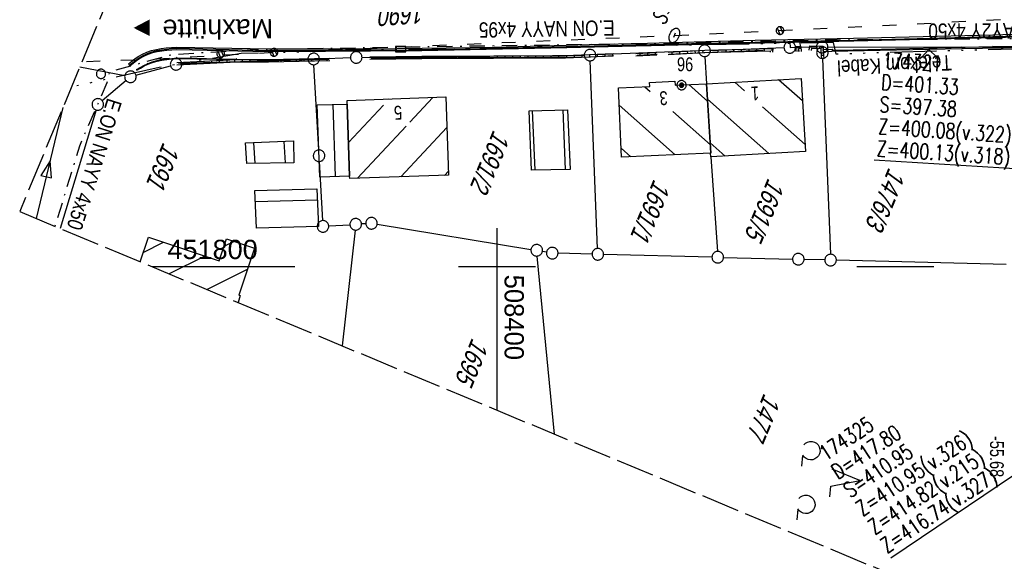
# Model space of a CAD drawing. Extents: x 508338 to 508887, y 451697 to 452490.
# Tile 1 of 37: x 508338 to 508466, y 451762 to 451832. Entities that reach past the tile are written whole.
import ezdxf
from ezdxf.enums import TextEntityAlignment as Align

# ---------------------------------------------------------------- set-up
doc = ezdxf.new("R2010")
doc.units = 0
doc.header["$LTSCALE"] = 10
doc.header["$MEASUREMENT"] = 0
for name, pattern in [('ACAD_ISO03W100', [30, 12, -18]), ('ACAD_ISO14W100', [25.5, 12, -3, 0.5, -3, 0.5, -3, 0.5, -3]), ('LT00', [0]), ('LT08', [0.42, 0.2, -0.1, 0.02, -0.1]), ('LT14', [0.6, 0.5, -0.1])]:
    doc.linetypes.add(name, pattern=pattern)
doc.layers.get('0').update_dxf_attribs({"linetype": 'LT00'})
for name, color, linetype in [('--EK_Schacht-Text', 5, 'LT00'), ('ABSTAND', 8, 'LT00'), ('ABWASSERLTG', 24, 'LT00'), ('ABWASSERLTG_FLIEßPF', 26, 'Continuous'), ('DFK_BEB_SCHR', 254, 'LT00'), ('DFK_BEBAUUNG', 250, 'LT00'), ('DFK_FLUR_NR', 250, 'LT00'), ('DFK_GZPKT', 250, 'LT00'), ('DFK_HAUSNR', 250, 'LT00'), ('DFK_KATASTER', 250, 'LT00'), ('DFK_NUTZUNG', 250, 'LT00'), ('DFK_TOPO-SYM', 252, 'LT00'), ('DFK_VERMPKT', 252, 'LT00'), ('ORTSRICHTUNG', 7, 'Continuous'), ('STROM_TEXT', 80, 'Continuous'), ('STROM_UNTER', 80, 'LT08'), ('TELEKOM', 210, 'ACAD_ISO14W100'), ('TELEKOM_TEXT', 210, 'Continuous'), ('V120_AFBR_BAB', 250, 'LT00'), ('V120_GEHWEG', 250, 'LT00'), ('V120_H_BORD', 8, 'LT00'), ('V120_MAUER', 141, 'LT00'), ('V120_RASTER', 250, 'LT00'), ('V120_RINNE', 182, 'LT00'), ('V120_SINKK', 182, 'LT00'), ('V120_W_HAUS', 130, 'LT00'), ('V120_W_UNT_HY', 130, 'LT00'), ('V120_ZAUN', 40, 'LT00'), ('V121_RASTER', 250, 'LT00'), ('WASSERLTG', 130, 'ACAD_ISO03W100')]:
    doc.layers.add(name, color=color, linetype=linetype)
doc.layers.add('-BLATT_120-RAND', color=7, linetype='LT14', plot=False)
doc.styles.add('Beschrift', font='ARIAL.TTF')
doc.styles.add('schachtbeschriftung', font='romans.shx', dxfattribs={"width": 0.75, "height": 2})
doc.styles.get("Standard").update_dxf_attribs({"font": 'ARIAL.TTF'})
doc.styles.add('Versorgungsltg', font='ARIAL.TTF', dxfattribs={"width": 0.8, "height": 2})

# ---------------------------------------------------------------- blocks, each defined once
blk = doc.blocks.new('SYMB7010')
at = {"color": 0, "linetype": 'ByBlock'}
for points in [[(-0.031408, 0.499213), (-0.093728, 0.49134), (-0.15457, 0.475719), (-0.212975, 0.452595), (-0.268021, 0.422333), (-0.31884, 0.385411), (-0.36463, 0.342411), (-0.40467, 0.29401), (-0.438329, 0.240973), (-0.465074, 0.184136), (-0.484486, 0.124395), (-0.496256, 0.062692), (-0.5002, 0)], [(-0.5002, 0), (-0.496256, -0.062692), (-0.484486, -0.124395), (-0.465075, -0.184136), (-0.438329, -0.240973), (-0.404671, -0.29401), (-0.36463, -0.342411), (-0.31884, -0.385411), (-0.268021, -0.422333), (-0.212975, -0.452595), (-0.154571, -0.475719), (-0.093728, -0.49134), (-0.031408, -0.499213), (0.031408, -0.499213)], [(0.5002, 0), (0.496256, 0.062692), (0.484485, 0.124395), (0.465074, 0.184136), (0.438329, 0.240973), (0.40467, 0.29401), (0.36463, 0.342411), (0.31884, 0.385411), (0.268021, 0.422333), (0.212975, 0.452595), (0.15457, 0.475719), (0.093728, 0.49134), (0.031408, 0.499213), (-0.031408, 0.499213)], [(0.031408, -0.499213), (0.093728, -0.491341), (0.15457, -0.475719), (0.212975, -0.452595), (0.268021, -0.422333), (0.31884, -0.385411), (0.36463, -0.342411), (0.404671, -0.294011), (0.438329, -0.240974), (0.465075, -0.184136), (0.484486, -0.124395), (0.496256, -0.062692), (0.500201, 0)]]:
    blk.add_lwpolyline(points, dxfattribs=at)
blk = doc.blocks.new('SYMB7005')
at = {"color": 0, "linetype": 'ByBlock'}
for p, q in [((-0.5005, 0), (-0.496554, -0.062729)), ((-0.22, -0.04784), (-0.22, 0.04784)), ((-0.2, -0.101888), (-0.2, 0.101888)), ((-0.18, -0.134415), (-0.18, 0.134415)), ((-0.16, -0.158785), (-0.16, 0.158786)), ((-0.14, -0.175417), (-0.14, 0.175417)), ((-0.12, -0.190319), (-0.12, 0.190319)), ((-0.1, -0.201009), (-0.1, 0.201009)), ((-0.08, -0.210244), (-0.08, 0.210244)), ((-0.06, -0.216311), (-0.06, 0.216311)), ((-0.04, -0.22156), (-0.04, 0.22156)), ((0.01073, 0.225245), (-0.032092, 0.223205)), ((-0.02, -0.22353), (-0.02, 0.22353)), ((0, -0.22539), (0, 0.22559)), ((0.02, -0.22353), (0.02, 0.22353)), ((0.04, -0.22156), (0.04, 0.22156)), ((0.06, -0.216311), (0.06, 0.216311)), ((0.08, -0.210244), (0.08, 0.210244)), ((0.1, -0.201009), (0.1, 0.201009)), ((0.12, -0.190319), (0.12, 0.190319)), ((0.14, -0.175417), (0.14, 0.175417)), ((0.16, -0.158785), (0.16, 0.158785)), ((0.18, -0.134415), (0.18, 0.134415)), ((0.2, -0.101888), (0.2, 0.101888)), ((0.22, -0.047839), (0.22, 0.04784))]:
    blk.add_line(p, q, dxfattribs=at)
for points in [[(0.5005, 0), (0.496553, 0.062729), (0.484776, 0.124469), (0.465353, 0.184246), (0.438592, 0.241118), (0.404913, 0.294187), (0.364849, 0.342616), (0.319031, 0.385642), (0.268181, 0.422586), (0.213103, 0.452866), (0.154663, 0.476004), (0.093784, 0.491635), (0.031427, 0.499512), (-0.031427, 0.499512), (-0.093784, 0.491635), (-0.154663, 0.476004), (-0.213103, 0.452866), (-0.268181, 0.422586), (-0.319031, 0.385642), (-0.364849, 0.342616), (-0.404913, 0.294187), (-0.438592, 0.241118), (-0.465353, 0.184246), (-0.484776, 0.124469), (-0.496554, 0.062729), (-0.5005, 0)], [(-0.032092, 0.223205), (-0.073754, 0.213098), (-0.11275, 0.195289), (-0.147671, 0.170422), (-0.177255, 0.139395), (-0.200432, 0.10333), (-0.216366, 0.063531), (-0.224479, 0.021435), (-0.224479, -0.021435)], [(0.2255, 0), (0.221425, 0.042676), (0.209347, 0.08381), (0.189703, 0.121915), (0.163202, 0.155613), (0.130803, 0.183687), (0.093676, 0.205122), (0.053164, 0.219144), (0.01073, 0.225245)], [(0.01073, -0.225245), (0.053164, -0.219144), (0.093676, -0.205122), (0.130803, -0.183687), (0.163202, -0.155613), (0.189703, -0.121915), (0.209347, -0.08381), (0.221425, -0.042676), (0.2255, 0)], [(0.031427, -0.499513), (0.093784, -0.491635), (0.154663, -0.476004), (0.213103, -0.452866), (0.268182, -0.422587), (0.319031, -0.385642), (0.364849, -0.342616), (0.404913, -0.294187), (0.438592, -0.241118), (0.465354, -0.184247), (0.484776, -0.124469), (0.496554, -0.062729), (0.500501, 0)], [(-0.496554, -0.062729), (-0.484776, -0.124469), (-0.465353, -0.184246), (-0.438592, -0.241118), (-0.404913, -0.294187), (-0.364849, -0.342616), (-0.319031, -0.385642), (-0.268182, -0.422586), (-0.213103, -0.452866), (-0.154663, -0.476004), (-0.093784, -0.491635), (-0.031427, -0.499513), (0.031427, -0.499513)], [(-0.224479, -0.021435), (-0.216366, -0.063531), (-0.200432, -0.10333), (-0.177255, -0.139395), (-0.147671, -0.170422), (-0.11275, -0.195289), (-0.073754, -0.213098), (-0.032092, -0.223205), (0.01073, -0.225245)]]:
    blk.add_lwpolyline(points, dxfattribs=at)
blk = doc.blocks.new('SYMB7201')
at = {"color": 0, "linetype": 'ByBlock'}
for p, q in [((0, 0.385), (-0.11, 0.015)), ((-0.255, -0.385), (-0.115, -0.385)), ((0.445, -0.385), (0.585, -0.385))]:
    blk.add_line(p, q, dxfattribs=at)
for points in [[(0.25, 0.015), (0.11, 0.015), (0, 0.385)], [(-0.393816, -0.383308), (-0.416239, -0.362945), (-0.432849, -0.337617), (-0.442589, -0.308936), (-0.444836, -0.27873), (-0.439449, -0.248923), (-0.426769, -0.221415), (-0.407606, -0.197958), (-0.38318, -0.180047), (-0.355047, -0.168823), (-0.325, -0.165), (-0.294953, -0.168823), (-0.26682, -0.180047), (-0.242394, -0.197959), (-0.223231, -0.221415), (-0.210551, -0.248923), (-0.205164, -0.27873), (-0.207411, -0.308936), (-0.21715, -0.337617), (-0.233761, -0.362945), (-0.256184, -0.383308)], [(0.306185, -0.383308), (0.283761, -0.362945), (0.267151, -0.337617), (0.257411, -0.308936), (0.255164, -0.27873), (0.260552, -0.248923), (0.273231, -0.221415), (0.292394, -0.197958), (0.31682, -0.180047), (0.344953, -0.168823), (0.375, -0.165), (0.405047, -0.168823), (0.43318, -0.180047), (0.457606, -0.197959), (0.476769, -0.221415), (0.489449, -0.248923), (0.494836, -0.27873), (0.492589, -0.308936), (0.48285, -0.337617), (0.466239, -0.362945), (0.443816, -0.383308)]]:
    blk.add_lwpolyline(points, dxfattribs=at)
blk = doc.blocks.new('SYMB1120')
at = {"color": 0, "linetype": 'ByBlock'}
for p, q in [((-0.465, -0.183), (0.183, 0.465)), ((-0.183, -0.465), (0.465, 0.183))]:
    blk.add_line(p, q, dxfattribs=at)
for points in [[(-0.031395, 0.499013), (-0.093691, 0.491144), (-0.154509, 0.475528), (-0.21289, 0.452414), (-0.267913, 0.422164), (-0.318712, 0.385257), (-0.364484, 0.342274), (-0.404509, 0.293893), (-0.438154, 0.240877), (-0.464888, 0.184062), (-0.484292, 0.124345), (-0.496058, 0.062667), (-0.5, 0)], [(-0.5, 0), (-0.496058, -0.062667), (-0.484292, -0.124345), (-0.464888, -0.184062), (-0.438154, -0.240877), (-0.404509, -0.293893), (-0.364485, -0.342274), (-0.318712, -0.385257), (-0.267914, -0.422164), (-0.21289, -0.452414), (-0.154509, -0.475529), (-0.093691, -0.491144), (-0.031395, -0.499014), (0.031395, -0.499014)], [(0.5, 0), (0.496057, 0.062667), (0.484292, 0.124345), (0.464888, 0.184062), (0.438153, 0.240877), (0.404509, 0.293893), (0.364484, 0.342274), (0.318712, 0.385257), (0.267913, 0.422164), (0.21289, 0.452414), (0.154509, 0.475528), (0.093691, 0.491144), (0.031395, 0.499013), (-0.031395, 0.499013)], [(0.031395, -0.499014), (0.093691, -0.491144), (0.154509, -0.475529), (0.21289, -0.452414), (0.267914, -0.422164), (0.318712, -0.385257), (0.364485, -0.342274), (0.404509, -0.293893), (0.438154, -0.240877), (0.464889, -0.184062), (0.484292, -0.124345), (0.496058, -0.062667), (0.5, 0)]]:
    blk.add_lwpolyline(points, dxfattribs=at)
blk = doc.blocks.new('SYMB0011')
at = {"color": 0, "linetype": 'ByBlock'}
for p, q in [((0.5, 0), (-0.5, 0)), ((0, 0.5), (0, -0.5))]:
    blk.add_line(p, q, dxfattribs=at)
blk = doc.blocks.new('SYMB1121')
at = {"color": 0, "linetype": 'ByBlock'}
blk.add_line((-0.15, 0), (0.15, 0), dxfattribs=at)
for points in [[(-0.5, 0), (-0.49, 0.06), (-0.46, 0.115), (-0.415, 0.165), (-0.355, 0.21), (-0.28, 0.25), (-0.19, 0.275), (-0.1, 0.295), (0, 0.3)], [(0, -0.3), (-0.1, -0.295), (-0.19, -0.275), (-0.28, -0.25), (-0.355, -0.21), (-0.415, -0.165), (-0.46, -0.115), (-0.49, -0.06), (-0.5, 0)], [(0, 0.3), (0.1, 0.295), (0.19, 0.275), (0.28, 0.25), (0.355, 0.21), (0.415, 0.165), (0.46, 0.115), (0.49, 0.06), (0.5, 0)], [(0.5, 0), (0.49, -0.06), (0.46, -0.115), (0.415, -0.165), (0.355, -0.21), (0.28, -0.25), (0.19, -0.275), (0.1, -0.295), (0, -0.3)]]:
    blk.add_lwpolyline(points, dxfattribs=at)
blk = doc.blocks.new('SYMB0024')
at = {"color": 0, "linetype": 'ByBlock'}
for p, q in [((-0.5, 0.5), (0, 0)), ((0, 0), (0.5, 0.5))]:
    blk.add_line(p, q, dxfattribs=at)
blk = doc.blocks.new('SYMB0652')
at = {"color": 0, "linetype": 'ByBlock'}
blk.add_lwpolyline([(-0.15, -0.075), (0.15, -0.075), (0.15, 0.075), (-0.15, 0.075), (-0.15, -0.075)], dxfattribs=at)
blk = doc.blocks.new('ABWASSER-FLIEßPF')
at = {"layer": 'ABWASSERLTG_FLIEßPF'}
for p, q in [((0, 0), (-2.11, 0.7)), ((-2.11, 0.7), (-2.11, -0.7)), ((-2.11, -0.7), (0, 0))]:
    blk.add_line(p, q, dxfattribs=at)

msp = doc.modelspace()

# ---------------------------------------------------------------- linework, layer by layer
at = {"layer": '--EK_Schacht-Text', "flags": 128}
for points in [[(508449, 451813.88), (508468.69, 451812.66), (508473.57, 451816.21)], [(508451.13, 451762.25), (508467.21, 451773.04), (508477.31, 451766.12)]]:
    msp.add_lwpolyline(points, dxfattribs=at)
at = {"layer": '-BLATT_120-RAND'}
msp.add_lwpolyline([(508622.09, 452490.47), (508338.04, 451807.15), (508603.06, 451696.99), (508887.1, 452380.3), (508622.09, 452490.47)], dxfattribs=at)
at = {"layer": 'ABWASSERLTG', "flags": 128}
msp.add_lwpolyline([(508343.66, 451820.66), (508340.17, 451806.27)], dxfattribs=at)
at = {"layer": 'DFK_BEB_SCHR'}
for p, q in [((508430.9, 451823.94), (508432.16, 451822.82)), ((508439.67, 451821.52), (508436.57, 451824.26)), ((508419.19, 451823.36), (508419.9, 451822.73)), ((508427.37, 451821.46), (508424.92, 451823.63)), ((508386.03, 451821.78), (508385.96, 451821.7)), ((508388.69, 451818.77), (508391.68, 451821.97)), ((508435.3, 451814.7), (508427.35, 451821.73)), ((508378.69, 451821.05), (508379, 451811.69)), ((508385.28, 451820.98), (508380.74, 451816.11)), ((508404.6, 451820.26), (508404.91, 451812.54)), ((508408.91, 451812.6), (508408.6, 451820.37)), ((508423.14, 451814.52), (508415.87, 451820.95)), ((508422.84, 451820.13), (508427.72, 451815.82)), ((508434.51, 451820.74), (508440.01, 451815.87)), ((508381.89, 451811.48), (508388.21, 451818.25)), ((508393.51, 451818.07), (508387.54, 451811.67)), ((508368.38, 451816.1), (508368.56, 451813.42)), ((508372.57, 451813.48), (508372.38, 451816.27)), ((508427.7, 451816.09), (508429.63, 451814.37)), ((508416.13, 451815.39), (508417.41, 451814.26)), ((508393.19, 451811.86), (508393.7, 451812.41)), ((508376.69, 451808.66), (508368.65, 451808.44)), ((508354.09, 451801.87), (508356.72, 451803.18)), ((508365.88, 451803.28), (508364.55, 451802.61)), ((508362.09, 451801.38), (508357.47, 451799.08)), ((508362.35, 451797.05), (508367.62, 451799.67))]:
    msp.add_line(p, q, dxfattribs=at)
at = {"layer": 'DFK_BEBAUUNG'}
for points in [[(508427.23, 451823.73), (508427.78, 451814.75), (508427.72, 451814.74), (508416.18, 451814.2), (508415.77, 451823.21), (508419.85, 451823.39), (508419.82, 451823.92), (508423.12, 451824.06), (508423.14, 451823.55), (508427.23, 451823.73)], [(508427.78, 451814.75), (508427.23, 451823.73), (508439.49, 451824.43), (508440.07, 451814.97), (508427.77, 451814.27), (508427.72, 451814.74), (508427.78, 451814.75)], [(508380.57, 451821.59), (508393.37, 451822.03), (508393.72, 451811.88), (508380.89, 451811.45), (508380.88, 451811.75), (508380.58, 451821.11), (508380.57, 451821.59)], [(508380.58, 451821.11), (508380.88, 451811.75), (508377.02, 451811.62), (508376.68, 451820.99), (508380.58, 451821.11)], [(508404.49, 451812.53), (508404.18, 451820.25), (508409.15, 451820.38), (508409.51, 451812.61), (508404.49, 451812.53)], [(508367.55, 451813.41), (508367.37, 451816.06), (508373.6, 451816.32), (508373.64, 451813.5), (508367.55, 451813.41)], [(508376.82, 451805.22), (508368.81, 451805), (508368.58, 451809.91), (508376.63, 451810.1), (508376.82, 451805.22)], [(508353.69, 451800.65), (508354.75, 451803.84)], [(508354.75, 451803.84), (508363.93, 451800.77), (508364.88, 451803.61), (508368.51, 451802.4), (508366.51, 451796.3), (508366.68, 451796.25), (508366.39, 451795.37)]]:
    msp.add_lwpolyline(points, dxfattribs=at)
at = {"layer": 'DFK_KATASTER'}
for p, q in [((508426.22, 451828), (508412.84, 451827.49)), ((508427.72, 451828.06), (508437.28, 451828.43)), ((508441.49, 451828.48), (508438.78, 451828.46)), ((508442.99, 451828.49), (508478.71, 451828.56)), ((508375.46, 451826.93), (508359.1, 451826.3)), ((508376.96, 451826.99), (508380.99, 451827.13)), ((508382.49, 451827.17), (508411.34, 451827.45)), ((508413.08, 451802.37), (508412.12, 451826.71)), ((508427.02, 451827.28), (508427.23, 451823.73)), ((508442.3, 451827.04), (508443.3, 451801.62)), ((508345.86, 451825.95), (508351.68, 451824.8)), ((508353.14, 451824.85), (508357.63, 451826.07)), ((508376.87, 451815.16), (508376.25, 451826.21)), ((508351.85, 451824.16), (508348.75, 451821.54)), ((508427.23, 451823.73), (508427.78, 451814.75)), ((508347.96, 451820.34), (508343.28, 451804.98)), ((508377.38, 451805.99), (508376.95, 451813.66)), ((508427.78, 451814.75), (508427.72, 451814.74)), ((508427.77, 451814.27), (508427.72, 451814.74)), ((508427.77, 451814.27), (508428.63, 451801.99)), ((508378.17, 451805.29), (508380.92, 451805.46)), ((508381.59, 451804.76), (508379.92, 451789.74)), ((508382.97, 451805.59), (508382.42, 451805.56)), ((508384.46, 451805.52), (508404.43, 451802.26)), ((508407.5, 451778.28), (508405.24, 451801.39)), ((508406.45, 451801.9), (508405.91, 451802)), ((508412.36, 451801.64), (508407.94, 451801.75)), ((508427.93, 451801.26), (508413.86, 451801.6)), ((508429.43, 451801.22), (508438.39, 451801)), ((508442.58, 451800.89), (508439.89, 451800.96)), ((508466.14, 451800.31), (508444.08, 451800.85))]:
    msp.add_line(p, q, dxfattribs=at)
at = {"layer": 'STROM_UNTER', "flags": 128}
msp.add_lwpolyline([(508495.87, 451793.08), (508496.39, 451797.75), (508500.16, 451829.69), (508478.94, 451829.67), (508443.43, 451829.4), (508414.67, 451828.85), (508391.14, 451828.53), (508368.16, 451828.14), (508357.76, 451827.5), (508352.61, 451826.08), (508349.68, 451825.29), (508349.36, 451823.87), (508345.8, 451815.64), (508342.61, 451805.25)], dxfattribs=at)
at = {"layer": 'TELEKOM', "ltscale": 0.05, "flags": 128}
msp.add_lwpolyline([(508660.88, 451836.09), (508649.77, 451835.22), (508621.54, 451833.47), (508550.36, 451830.73), (508518.53, 451829.58), (508500.54, 451829.08), (508475.99, 451828.5), (508444.04, 451827.59), (508443.71, 451829.08), (508409.95, 451828.5), (508384.79, 451828.08), (508366.81, 451827.67), (508356.15, 451825.87), (508344.75, 451823.3)], dxfattribs=at)
at = {"layer": 'V120_AFBR_BAB'}
msp.add_lwpolyline([(508352.15, 451826.33), (508352.59, 451826.68), (508353.05, 451827.02), (508353.51, 451827.33), (508354, 451827.6), (508354.57, 451827.85), (508355.17, 451828.05), (508355.8, 451828.2), (508356.43, 451828.31), (508357.08, 451828.39), (508357.74, 451828.45), (508358.4, 451828.5), (508370.36, 451828.28), (508373.68, 451828.28), (508377.01, 451828.28), (508380.34, 451828.28), (508383.66, 451828.29), (508386.99, 451828.31), (508390.32, 451828.34), (508393.43, 451828.39), (508396.54, 451828.44), (508399.65, 451828.51), (508402.76, 451828.58), (508405.87, 451828.66), (508408.98, 451828.74), (508413.51, 451828.86), (508418.05, 451828.98), (508422.59, 451829.1), (508427.12, 451829.22), (508433.52, 451829.38), (508439.92, 451829.53), (508446.32, 451829.68), (508449.94, 451829.76), (508453.55, 451829.84), (508457.16, 451829.92), (508460.77, 451830), (508464.38, 451830.09), (508467.01, 451830.17)], dxfattribs=at)
at = {"layer": 'V120_GEHWEG'}
for points in [[(508482.51, 451826.75), (508482.17, 451826.8), (508481.83, 451826.87), (508481.5, 451826.95), (508481.18, 451827.08), (508480.82, 451827.28), (508480.47, 451827.52), (508480.14, 451827.78), (508479.81, 451828.05), (508479.47, 451828.29), (508479.12, 451828.49), (508478.75, 451828.62), (508478.36, 451828.67), (508464.41, 451828.54), (508446.34, 451828.12), (508443.59, 451828.04), (508443.59, 451828.18), (508442.35, 451828.14)], [(508353.19, 451825.59), (508353.67, 451825.86), (508354.15, 451826.12), (508354.65, 451826.35), (508355.25, 451826.57), (508355.87, 451826.74), (508356.5, 451826.87), (508357.14, 451826.96), (508357.79, 451827.04), (508358.44, 451827.11)], [(508358.44, 451827.11), (508366.18, 451826.94), (508366.21, 451826.91)]]:
    msp.add_lwpolyline(points, dxfattribs=at)
at = {"layer": 'V120_H_BORD'}
for p, q in [((508358.43, 451827.03), (508366.21, 451826.91)), ((508352.35, 451826.01), (508352.32, 451826.16)), ((508353.19, 451825.59), (508353.25, 451825.49))]:
    msp.add_line(p, q, dxfattribs=at)
for points in [[(508482.71, 451830.16), (508464.4, 451829.7), (508446.36, 451829.27), (508427.03, 451828.82), (508409.07, 451828.42), (508390.24, 451828.01), (508370.3, 451827.89), (508358.45, 451828.15)], [(508358.45, 451828.15), (508357.8, 451828.11), (508357.15, 451828.06), (508356.51, 451827.99), (508355.88, 451827.88), (508355.27, 451827.74), (508354.68, 451827.54), (508354.12, 451827.29), (508353.66, 451827.02), (508353.21, 451826.7), (508352.78, 451826.36), (508352.35, 451826.01)], [(508353.25, 451825.49), (508353.72, 451825.78), (508354.2, 451826.05), (508354.69, 451826.29), (508355.28, 451826.51), (508355.89, 451826.68), (508356.51, 451826.8), (508357.14, 451826.9), (508357.79, 451826.97), (508358.43, 451827.03)]]:
    msp.add_lwpolyline(points, dxfattribs=at)
at = {"layer": 'V120_MAUER'}
for p, q in [((508413.01, 451827.59), (508413.03, 451827.29)), ((508414.01, 451827.63), (508414.02, 451827.33)), ((508415.01, 451827.67), (508415.02, 451827.37)), ((508418.05, 451827.67), (508420.77, 451827.78)), ((508418.55, 451827.69), (508418.56, 451827.39)), ((508419.55, 451827.73), (508419.56, 451827.43)), ((508420.55, 451827.77), (508420.56, 451827.47)), ((508422.72, 451827.86), (508422.73, 451827.56)), ((508423.71, 451827.92), (508423.73, 451827.62)), ((508424.71, 451827.97), (508424.73, 451827.67)), ((508425.71, 451828.03), (508425.73, 451827.73)), ((508426.71, 451828.09), (508426.73, 451827.79)), ((508427.71, 451828.12), (508427.71, 451827.82)), ((508428.71, 451828.15), (508428.71, 451827.85)), ((508429.71, 451828.17), (508429.71, 451827.87)), ((508430.71, 451828.19), (508430.71, 451827.89)), ((508431.71, 451828.22), (508431.71, 451827.92)), ((508432.71, 451828.24), (508432.71, 451827.94)), ((508433.71, 451828.27), (508433.71, 451827.97)), ((508434.71, 451828.29), (508434.71, 451827.99)), ((508435.71, 451828.31), (508435.71, 451828.01)), ((508438.86, 451828.44), (508439.16, 451828.43)), ((508439.47, 451828.32), (508439.17, 451828.3)), ((508440.61, 451828.58), (508440.9, 451828.53)), ((508441.54, 451828.63), (508441.54, 451828.33)), ((508442.36, 451828.42), (508442.06, 451828.42)), ((508358.94, 451826.52), (508358.95, 451826.22)), ((508359.93, 451826.57), (508359.95, 451826.28)), ((508360.93, 451826.63), (508360.95, 451826.33)), ((508361.93, 451826.68), (508361.95, 451826.38)), ((508362.93, 451826.74), (508362.95, 451826.44)), ((508363.93, 451826.79), (508363.94, 451826.49)), ((508364.93, 451826.84), (508364.94, 451826.54)), ((508365.93, 451826.9), (508365.94, 451826.6)), ((508366.92, 451826.91), (508366.92, 451826.61)), ((508367.92, 451826.91), (508367.92, 451826.61)), ((508368.92, 451826.9), (508368.92, 451826.6)), ((508369.92, 451826.9), (508369.92, 451826.6)), ((508370.92, 451826.91), (508370.93, 451826.61)), ((508371.92, 451826.93), (508371.93, 451826.63)), ((508372.92, 451826.95), (508372.93, 451826.65)), ((508373.92, 451826.98), (508373.93, 451826.68)), ((508374.92, 451827), (508374.93, 451826.7)), ((508375.92, 451827.02), (508375.93, 451826.72)), ((508376.92, 451827.04), (508376.93, 451826.74)), ((508377.92, 451827.06), (508377.93, 451826.76)), ((508384.02, 451827.24), (508384.02, 451826.94)), ((508385.02, 451827.25), (508385.02, 451826.95)), ((508386.02, 451827.26), (508386.02, 451826.96)), ((508387.02, 451827.27), (508387.02, 451826.97)), ((508388.02, 451827.28), (508388.02, 451826.98)), ((508389.02, 451827.29), (508389.02, 451826.99)), ((508390.02, 451827.3), (508390.02, 451827)), ((508391.02, 451827.31), (508391.02, 451827.01)), ((508392.02, 451827.32), (508392.02, 451827.02)), ((508393.02, 451827.32), (508393.02, 451827.02)), ((508394.02, 451827.33), (508394.02, 451827.03)), ((508395.02, 451827.33), (508395.02, 451827.03)), ((508396.02, 451827.34), (508396.02, 451827.04)), ((508397.02, 451827.35), (508397.02, 451827.05)), ((508398.02, 451827.35), (508398.02, 451827.05)), ((508399.02, 451827.36), (508399.02, 451827.06)), ((508400.02, 451827.36), (508400.02, 451827.06)), ((508401.02, 451827.37), (508401.02, 451827.07)), ((508402.02, 451827.38), (508402.02, 451827.08)), ((508403.02, 451827.38), (508403.02, 451827.08)), ((508404.02, 451827.39), (508404.02, 451827.09)), ((508405.02, 451827.39), (508405.02, 451827.09)), ((508406.02, 451827.4), (508406.02, 451827.1)), ((508407.02, 451827.4), (508407.02, 451827.1)), ((508408.02, 451827.41), (508408.02, 451827.11)), ((508409.02, 451827.42), (508409.03, 451827.12)), ((508410.02, 451827.46), (508410.03, 451827.16)), ((508411.01, 451827.5), (508411.03, 451827.21)), ((508412.01, 451827.55), (508412.03, 451827.25)), ((508418.06, 451827.37), (508420.78, 451827.48)), ((508420.83, 451827.53), (508418.2, 451827.43)), ((508442.4, 451827.43), (508442.1, 451827.4))]:
    msp.add_line(p, q, dxfattribs=at)
for points in [[(508383.52, 451827.24), (508390.24, 451827.31), (508408.9, 451827.42), (508415.11, 451827.68)], [(508422.22, 451827.83), (508426.98, 451828.11), (508435.81, 451828.31), (508435.79, 451827.83)], [(508422.23, 451827.53), (508427, 451827.81), (508435.5, 451828.01), (508435.49, 451827.84)], [(508434.57, 451828.05), (508426.93, 451827.74), (508422.32, 451827.56)], [(508438.84, 451827.94), (508438.86, 451828.58), (508439.46, 451828.58), (508439.49, 451827.94)], [(508439.14, 451827.93), (508439.15, 451828.28), (508439.17, 451828.28), (508439.19, 451827.93)], [(508440.53, 451828.09), (508440.62, 451828.66), (508442.36, 451828.61), (508442.36, 451828.17), (508442.35, 451828.14), (508442.36, 451827.87), (508442.44, 451827.04)], [(508440.83, 451828.04), (508440.88, 451828.35), (508442.06, 451828.32), (508442.06, 451828.22), (508442.05, 451828.2), (508442.06, 451827.85), (508442.14, 451827.01)], [(508358.44, 451826.49), (508366.21, 451826.91), (508370.32, 451826.9), (508378.29, 451827.07)], [(508358.45, 451826.19), (508366.22, 451826.61), (508370.33, 451826.6), (508378.29, 451826.77)], [(508378.23, 451826.87), (508376.25, 451826.83), (508371.7, 451826.72), (508358.65, 451826.39)], [(508383.52, 451826.94), (508390.24, 451827.01), (508408.91, 451827.12), (508415.12, 451827.38)], [(508415.14, 451827.36), (508412.17, 451827.2), (508411.96, 451827.21), (508395.12, 451827.09), (508383.66, 451827.04)]]:
    msp.add_lwpolyline(points, dxfattribs=at)
at = {"layer": 'V120_RASTER'}
for p, q in [((508400, 451805), (508400, 451781.4)), ((508373.75, 451800), (508355.25, 451800)), ((508405, 451800), (508395, 451800))]:
    msp.add_line(p, q, dxfattribs=at)
at = {"layer": 'V120_RINNE'}
msp.add_line((508352.15, 451826.33), (508352.32, 451826.16), dxfattribs=at)
for points in [[(508358.41, 451828.36), (508370.34, 451828.06), (508390.28, 451828.16), (508409.01, 451828.57), (508427.09, 451828.99), (508446.34, 451829.39), (508464.41, 451829.87), (508482.71, 451830.37), (508501.98, 451830.7), (508533.44, 451831.81), (508550.2, 451832.71), (508572.04, 451834.05), (508590.64, 451835.34), (508611.27, 451836.88), (508632.74, 451838.58), (508651.82, 451840.21), (508663.05, 451841.32)], [(508352.32, 451826.16), (508352.75, 451826.51), (508353.18, 451826.84), (508353.62, 451827.16), (508354.08, 451827.43), (508354.64, 451827.69), (508355.23, 451827.89), (508355.84, 451828.04), (508356.47, 451828.16), (508357.11, 451828.24), (508357.76, 451828.3), (508358.41, 451828.36)]]:
    msp.add_lwpolyline(points, dxfattribs=at)
at = {"layer": 'V120_ZAUN'}
for points in [[(508456.1, 451828.19), (508443.5, 451827.95), (508442.44, 451827.9)], [(508471.09, 451828.45), (508460.36, 451828.27), (508456.1, 451828.19)]]:
    msp.add_lwpolyline(points, dxfattribs=at)
at = {"layer": 'V121_RASTER'}
msp.add_line((508456.75, 451800), (508446.75, 451800), dxfattribs=at)
at = {"layer": 'WASSERLTG', "ltscale": 0.015, "flags": 128}
msp.add_lwpolyline([(508663.14, 451841.54), (508423.08, 451829.98), (508371.08, 451827.8), (508355.9, 451826.93), (508346.12, 451826.58)], dxfattribs=at)

# ---------------------------------------------------------------- block references
at = {"layer": 'ABWASSERLTG_FLIEßPF', "rotation": 76.37895617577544}
msp.add_blockref('ABWASSER-FLIEßPF', (508341.98, 451813.74), dxfattribs=at)
at = {"layer": 'DFK_GZPKT', "xscale": 1.500000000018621, "yscale": 1.5, "zscale": 1.5, "rotation": 264.7377099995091}
for p in [(508438.03, 451828.46), (508442.24, 451828.49), (508376.21, 451826.96), (508381.74, 451827.16), (508412.09, 451827.46), (508426.97, 451828.03), (508442.27, 451827.79), (508358.35, 451826.27), (508352.42, 451824.65), (508348.18, 451821.06), (508376.91, 451814.41), (508377.42, 451805.24), (508381.67, 451805.51), (508383.72, 451805.64), (508405.17, 451802.14), (508407.19, 451801.77), (508413.11, 451801.62), (508428.68, 451801.24), (508439.14, 451800.98), (508443.33, 451800.87)]:
    msp.add_blockref('SYMB7010', p, dxfattribs=at)
at = {"layer": 'DFK_NUTZUNG', "xscale": 10.00000000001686, "yscale": 10, "zscale": 10, "rotation": 264.7377100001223}
msp.add_blockref('SYMB7201', (508443.3, 451772.64), dxfattribs=at)
at = {"layer": 'DFK_VERMPKT', "xscale": 1.200000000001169, "yscale": 1.200000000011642, "zscale": 1.2, "rotation": 264.7377100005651}
for name, p in [('SYMB7010', (508348.6, 451825.03)), ('SYMB7005', (508423.98, 451823.56))]:
    msp.add_blockref(name, p, dxfattribs=at)
at = {"layer": 'V120_GEHWEG', "xscale": 0.1, "yscale": 0.1, "zscale": 0.1, "rotation": 247.428}
for p in [(508442.35, 451828.14), (508443.59, 451828.18), (508443.59, 451828.04), (508446.34, 451828.12), (508460.38, 451828.48), (508464.41, 451828.54), (508354.65, 451826.35), (508358.44, 451827.11), (508366.18, 451826.94)]:
    msp.add_blockref('SYMB0011', p, dxfattribs=at)
at = {"layer": 'V120_SINKK', "zscale": 4.5}
for p, xscale, yscale, rotation in [((508438.73, 451828.82), 4.500000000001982, 4.499999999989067, 181.3452247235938), ((508387.52, 451828.23), 4.499999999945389, 4.49999999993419, 0.3301374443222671)]:
    msp.add_blockref('SYMB0652', p, dxfattribs=dict(at, xscale=xscale, yscale=yscale, rotation=rotation))
at = {"layer": 'V120_W_HAUS', "rotation": 247.428}
for p in [(508436.76, 451830.65), (508364.14, 451827.63), (508371.06, 451827.82)]:
    msp.add_blockref('SYMB1120', p, dxfattribs=at)
at = {"layer": 'V120_W_UNT_HY', "xscale": 2, "yscale": 2, "zscale": 2, "rotation": 247.428}
msp.add_blockref('SYMB1121', (508423.04, 451830.02), dxfattribs=at)
at = {"layer": 'V120_ZAUN', "xscale": 2.099999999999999, "yscale": 2.1, "zscale": 2.1, "rotation": 181.09863}
msp.add_blockref('SYMB0024', (508456.1, 451828.19), dxfattribs=at)

# ---------------------------------------------------------------- texts
at = {"layer": '--EK_Schacht-Text', "style": 'schachtbeschriftung', "width": 0.75}
for s, rotation, p in [('S=396.01', 47.586, (508421.55, 451831.29)), ('174321', -3.6989, (508450.02, 451825.84)), ('D=401.33', -3.6989, (508449.84, 451822.97)), ('S=397.38', -3.6989, (508449.65, 451820.09)), ('Z=400.08(v.322)', -3.6989, (508449.47, 451817.22)), ('Z=400.13(v.318)', -3.6989, (508449.28, 451814.35)), ('174325', 33.5089, (508442.7, 451774.75)), ('D=417.80', 33.5089, (508444.29, 451772.35)), ('Z=410.95(v.326)', 33.5089, (508447.47, 451767.55)), ('S=410.95', 33.5089, (508445.88, 451769.95)), ('Z=414.82(v.215)', 33.5089, (508449.06, 451765.15)), ('Z=416.74(v.327)', 33.5089, (508450.65, 451762.74))]:
    msp.add_text(s, height=2, rotation=rotation, dxfattribs=at).set_placement(p)
at = {"layer": 'ABSTAND', "width": 0.75}
msp.add_text('-55.68-', height=1.8, rotation=-90.3816, dxfattribs=at).set_placement((508464.04, 451778.05))
at = {"layer": 'DFK_FLUR_NR', "oblique": 13.754, "width": 0.75}
for s, rotation, p in [('1690', 184.0267, (508390.6, 451834.14)), ('1691/2', 247.428, (508399.56, 451817.86)), ('1691', 247.428, (508356.69, 451816.27)), ('1476/3', 247.428, (508450.89, 451812.98)), ('1691/1', 247.428, (508420.39, 451811.47)), ('1691/5', 247.428, (508435.22, 451811.61)), ('1695', 247.428, (508396.79, 451790.87)), ('1477', 247.428, (508434.69, 451783.69))]:
    msp.add_text(s, height=2.5, rotation=rotation, dxfattribs=at).set_placement(p)
at = {"layer": 'DFK_HAUSNR', "width": 0.75}
for s, rotation, p in [('3', -177.2173, (508422.13, 451822.8)), ('1', -176.7331, (508434, 451823.42)), ('5', -175.8868, (508387.63, 451820.92))]:
    msp.add_text(s, height=1.8, rotation=rotation, dxfattribs=at).set_placement(p)
at = {"layer": 'DFK_TOPO-SYM', "width": 0.75}
msp.add_text('96', height=1.8, rotation=0.0012, dxfattribs=at).set_placement((508423.39, 451825.37))
at = {"layer": 'ORTSRICHTUNG', "insert": (508361.54, 451832.13), "char_height": 2.5, "attachment_point": 8, "rotation": 180.3134, "style": 'Beschrift'}
msp.add_mtext('Maxhütte ►', dxfattribs=at)
at = {"layer": 'STROM_TEXT', "style": 'Versorgungsltg', "width": 0.8}
for s, rotation, p in [('E.ON NAYY 4x95', 180.9352, (508406.46, 451831.85)), ('E.ON NAY2Y 4x50', 180.3364, (508465.45, 451831.61)), ('E.ON NAYY 4x50', 252.4955, (508346.78, 451813.58))]:
    msp.add_text(s, height=2, rotation=rotation, dxfattribs=at).set_placement(p, align=Align.CENTER)
at = {"layer": 'TELEKOM_TEXT', "style": 'Versorgungsltg', "width": 0.8}
msp.add_text('Telekom Kabel', height=2, rotation=182.708, dxfattribs=at).set_placement((508451.58, 451827.13), align=Align.CENTER)
at = {"layer": 'V120_RASTER'}
for s, rotation, width, p in [(' 451800', 0.0003, 1.006, (508356.25, 451801)), (' 508400', -89.9997, 0.951, (508401, 451799.9))]:
    msp.add_text(s, height=2.5, rotation=rotation, dxfattribs=dict(at, width=width)).set_placement(p)

doc.saveas('drawing.dxf')
